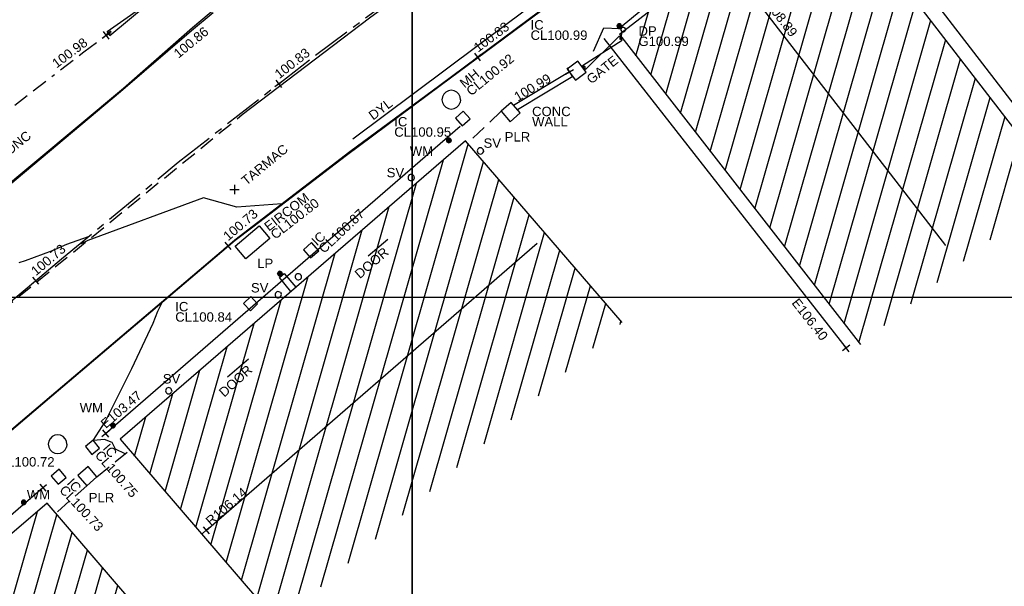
# Model space of a CAD drawing. Extents: x 635157 to 635442, y 694407 to 694910.
# Tile 22 of 105: x 635386 to 635417, y 694479 to 694498. Entities that reach past the tile are written whole.
import ezdxf

# ---------------------------------------------------------------- set-up
doc = ezdxf.new("R2010")
doc.units = 0
doc.header["$MEASUREMENT"] = 0
for name, pattern in [('BORDER', [1.75, 0.5, -0.25, 0.5, -0.25, 0, -0.25]), ('CENTER', [2, 1.25, -0.25, 0.25, -0.25]), ('DASHED', [0.75, 0.5, -0.25])]:
    doc.linetypes.add(name, pattern=pattern)
doc.layers.get('0').update_dxf_attribs({"color": 12, "linetype": 'CONTINUOUS'})
for name, color, linetype in [('APEX TITLE BLOCK', 86, 'CONTINUOUS'), ('BUILDING', 5, 'CONTINUOUS'), ('CONTOURS_INDEX', 4, 'CONTINUOUS'), ('CONTOURS_MINOR', 132, 'CONTINUOUS'), ('DOOR', 7, 'CONTINUOUS'), ('DOOR_TXT', 7, 'CONTINUOUS'), ('DOWNPIPE', 151, 'CONTINUOUS'), ('DOWNPIPE_RMK', 151, 'CONTINUOUS'), ('EAVE', 3, 'CONTINUOUS'), ('EAVE_LVL', 3, 'CONTINUOUS'), ('EIRCOM_COVER', 3, 'CONTINUOUS'), ('EIRCOM_COVER_RMK', 3, 'CONTINUOUS'), ('FENCE', 32, 'BORDER'), ('FENCE_LVL', 32, 'CONTINUOUS'), ('FORM_LINE', 92, 'DASHED'), ('GATE', 7, 'CONTINUOUS'), ('GATE_TXT', 7, 'CONTINUOUS'), ('GULLY', 151, 'CONTINUOUS'), ('HATCHING', 4, 'CONTINUOUS'), ('INSPECTION_COVER', 12, 'CONTINUOUS'), ('INSPECTION_COVER_RMK', 12, 'CONTINUOUS'), ('KERB_BOTTOM', 172, 'CONTINUOUS'), ('KERB_BOTTOM_LVL', 172, 'CONTINUOUS'), ('KERB_TOP', 2, 'CONTINUOUS'), ('LAMPPOST', 6, 'CONTINUOUS'), ('LAMPPOST_TXT', 6, 'CONTINUOUS'), ('LAYOUTS', 9, 'CONTINUOUS'), ('MANHOLES', 12, 'CONTINUOUS'), ('MANHOLES_RMK', 12, 'CONTINUOUS'), ('MARKINGS_DASHED_WHITE', 9, 'DASHED'), ('MARKINGS_DOUBLE_YELLOW', 9, 'CONTINUOUS'), ('MARKINGS_DOUBLE_YELLOW_TXT', 9, 'CONTINUOUS'), ('MARKINGS_WHITE_LINE', 9, 'CONTINUOUS'), ('PILLAR', 12, 'CONTINUOUS'), ('PILLAR_RMK', 12, 'CONTINUOUS'), ('RIDGE', 6, 'CONTINUOUS'), ('RIDGE_LVL', 6, 'CONTINUOUS'), ('ROAD_CROWNLINE', 212, 'CENTER'), ('ROAD_CROWNLINE_LVL', 212, 'CONTINUOUS'), ('SLUICEVALVE', 5, 'CONTINUOUS'), ('SLUICEVALVE_TXT', 5, 'CONTINUOUS'), ('TEXT', 7, 'CONTINUOUS'), ('TEXT_TXT', 7, 'CONTINUOUS'), ('WALL', 12, 'CONTINUOUS'), ('WALL_LVL', 12, 'CONTINUOUS'), ('WALL_RMK', 12, 'CONTINUOUS'), ('WATER_METER', 5, 'CONTINUOUS'), ('WATER_METER_TXT', 5, 'CONTINUOUS')]:
    doc.layers.add(name, color=color, linetype=linetype)
doc.styles.add('Arial', font='arial.ttf')

# ---------------------------------------------------------------- blocks, each defined once
blk = doc.blocks.new('TitleBlock')
at = {"layer": 'APEX TITLE BLOCK', "color": 114, "true_color": 0x0fa54c}
blk.add_lwpolyline([(801, 473), (801, -81), (0, -81), (0, 473)], close=True, dxfattribs=at)
blk = doc.blocks.new('MH_CIR1')
at = {"color": 0, "linetype": 'ByBlock', "flags": 128}
for points in [[(0.5, 0), (0.475, 0.154), (0.404, 0.293), (0.293, 0.404), (0.154, 0.475), (0, 0.5), (-0.154, 0.475), (-0.293, 0.404), (-0.404, 0.293), (-0.475, 0.154), (-0.5, 0), (-0.475, -0.154), (-0.404, -0.293), (-0.293, -0.404), (-0.154, -0.475), (0, -0.5), (0.154, -0.475), (0.293, -0.404), (0.404, -0.293), (0.475, -0.154)], [(0.49, 0), (0.466, 0.151), (0.396, 0.288), (0.288, 0.396), (0.151, 0.466), (0, 0.49), (-0.151, 0.466), (-0.288, 0.396), (-0.396, 0.288), (-0.466, 0.151), (-0.49, 0), (-0.466, -0.151), (-0.396, -0.288), (-0.288, -0.396), (-0.151, -0.466), (0, -0.49), (0.151, -0.466), (0.288, -0.396), (0.396, -0.288), (0.466, -0.151)], [(0.471, 0), (0.448, 0.145), (0.381, 0.276), (0.276, 0.381), (0.145, 0.448), (0, 0.471), (-0.145, 0.448), (-0.276, 0.381), (-0.381, 0.276), (-0.448, 0.145), (-0.471, 0), (-0.448, -0.145), (-0.381, -0.276), (-0.276, -0.381), (-0.145, -0.448), (0, -0.471), (0.145, -0.448), (0.276, -0.381), (0.381, -0.276), (0.448, -0.145)], [(0.471, 0), (0.448, -0.145)], [(0.49, 0), (0.466, -0.151)], [(0.5, 0), (0.475, -0.154)]]:
    blk.add_lwpolyline(points, dxfattribs=at)
blk = doc.blocks.new('MH_CIR2')
at = {"color": 0, "linetype": 'ByBlock', "flags": 128}
for points in [[(0.5, 0), (0.475, 0.154), (0.404, 0.293), (0.293, 0.404), (0.154, 0.475), (0, 0.5), (-0.154, 0.475), (-0.293, 0.404), (-0.404, 0.293), (-0.475, 0.154), (-0.5, 0), (-0.475, -0.154), (-0.404, -0.293), (-0.293, -0.404), (-0.154, -0.475), (0, -0.5), (0.154, -0.475), (0.293, -0.404), (0.404, -0.293), (0.475, -0.154)], [(-0.499, -0.033), (0.033, 0.499)], [(-0.496, 0.06), (-0.06, 0.496)], [(-0.488, -0.111), (0.111, 0.488)], [(-0.467, -0.18), (0.18, 0.467)], [(-0.467, 0.179), (-0.179, 0.467)], [(-0.438, -0.241), (0.241, 0.438)], [(-0.403, -0.296), (0.296, 0.403)], [(-0.362, -0.345), (0.345, 0.362)], [(-0.315, -0.388), (0.388, 0.315)], [(-0.263, -0.425), (0.425, 0.263)], [(-0.204, -0.456), (0.456, 0.204)], [(-0.138, -0.48), (0.48, 0.138)], [(-0.064, -0.496), (0.496, 0.064)], [(0.5, 0), (0.475, -0.154)], [(0.022, -0.5), (0.5, -0.022)], [(0.128, -0.483), (0.483, -0.128)], [(0.305, -0.396), (0.396, -0.305)]]:
    blk.add_lwpolyline(points, dxfattribs=at)
blk = doc.blocks.new('CIRCL')
at = {"color": 0, "linetype": 'ByBlock', "flags": 128}
for points in [[(0.5, 0), (0.475, 0.154), (0.404, 0.293), (0.293, 0.404), (0.154, 0.475), (0, 0.5), (-0.154, 0.475), (-0.293, 0.404), (-0.404, 0.293), (-0.475, 0.154), (-0.5, 0), (-0.475, -0.154), (-0.404, -0.293), (-0.293, -0.404), (-0.154, -0.475), (0, -0.5), (0.154, -0.475), (0.293, -0.404), (0.404, -0.293), (0.475, -0.154)], [(0.5, 0), (0.475, -0.154)]]:
    blk.add_lwpolyline(points, dxfattribs=at)
blk = doc.blocks.new('GATE')
at = {"color": 0, "linetype": 'ByBlock', "flags": 128}
for points in [[(-0.475952, 0.024048), (-0.475952, 0.078156), (0.475952, -0.078156), (0.475952, -0.024048)], [(-0.475952, -0.024048), (-0.475952, -0.078156), (0.475952, 0.078156), (0.475952, 0.024048)], [(-0.450902, 0), (-0.451904, 0.007014), (-0.455912, 0.014028), (-0.460922, 0.019038), (-0.467936, 0.023046), (-0.475952, 0.024048), (-0.482966, 0.023046), (-0.48998, 0.019038), (-0.49499, 0.014028), (-0.498998, 0.007014), (-0.5, 0), (-0.498998, -0.007014), (-0.49499, -0.014028), (-0.48998, -0.019038), (-0.482966, -0.023046), (-0.475952, -0.024048), (-0.467936, -0.023046), (-0.460922, -0.019038), (-0.455912, -0.014028), (-0.451904, -0.007014)], [(-0.450902, 0), (-0.451904, -0.007014)], [(0.5, 0), (0.498998, 0.007014), (0.49499, 0.014028), (0.48998, 0.019038), (0.482966, 0.023046), (0.475952, 0.024048), (0.467936, 0.023046), (0.460922, 0.019038), (0.455912, 0.014028), (0.451904, 0.007014), (0.450902, 0), (0.451904, -0.007014), (0.455912, -0.014028), (0.460922, -0.019038), (0.467936, -0.023046), (0.475952, -0.024048), (0.482966, -0.023046), (0.48998, -0.019038), (0.49499, -0.014028), (0.498998, -0.007014)], [(0.5, 0), (0.498998, -0.007014)]]:
    blk.add_lwpolyline(points, dxfattribs=at)
blk = doc.blocks.new('SPOT')
at = {"color": 0, "linetype": 'ByBlock', "flags": 128}
for points in [[(-0.5, 0), (0.5, 0)], [(0, 0.5), (0, -0.5)]]:
    blk.add_lwpolyline(points, dxfattribs=at)

msp = doc.modelspace()

# ---------------------------------------------------------------- hatches: boundary and pattern name
at = {"layer": 'HATCHING'}
h = msp.add_hatch(dxfattribs=at)
h.set_pattern_fill('ANSI31', color=256, scale=5, angle=29)
h.paths.add_polyline_path([(635375.761, 694495.577), (635369.651, 694489.99), (635373.953, 694484.959), (635376.612, 694487.233), (635376.908, 694486.913), (635378.124, 694487.967), (635377.825, 694488.285), (635380.257, 694490.403)])
h.paths.add_polyline_path([(635386.735, 694482.092), (635382.232, 694478.239), (635377.264, 694473.927), (635373.703, 694470.866), (635379.644, 694463.935), (635392.289, 694475.638)])
h.paths.add_polyline_path([(635400.105, 694493.672), (635389.07, 694484.138), (635394.147, 694478.241), (635405.114, 694487.866)])
h.paths.add_polyline_path([(635414.354, 694498.338), (635411.485, 694502.049), (635405.029, 694497.064), (635412.734, 694487.163), (635419.036, 694492.258)])
h.paths.add_polyline_path([(635406.553, 694510.502), (635405.186, 694512.171), (635402.921, 694514.956), (635400.384, 694518.061), (635398.911, 694519.718), (635396.087, 694522.809), (635392.808, 694519.852), (635385.975, 694514.112), (635395.659, 694502.571), (635401.099, 694507.211), (635401.496, 694506.698)])
h.paths.add_polyline_path([(635426.874, 694517.566), (635419.573, 694512.507), (635421.884, 694509.166), (635424.227, 694505.781), (635424.337, 694505.581), (635424.396, 694505.475), (635425.173, 694504.426), (635426.531, 694502.629), (635427.374, 694501.532), (635435.798, 694505.95)])
h.paths.add_polyline_path([(635376.564, 694486.763), (635377.854, 694487.892), (635377.551, 694488.238), (635376.261, 694487.109)], flags=25)
h.paths.add_polyline_path([(635372.129, 694487.575), (635373.436, 694488.719), (635373.134, 694489.065), (635371.826, 694487.921)], flags=24)
h.paths.add_polyline_path([(635376.405, 694487.365), (635377.496, 694488.262), (635377.2, 694488.622), (635376.109, 694487.725)], flags=24)
h.paths.add_polyline_path([(635377.121, 694467.895), (635378.437, 694469.03), (635378.136, 694469.378), (635376.821, 694468.243)], flags=24)
h.paths.add_polyline_path([(635383.717, 694477.795), (635384.727, 694478.782), (635384.402, 694479.115), (635383.391, 694478.129)], flags=24)
h.paths.add_polyline_path([(635376.963, 694471.958), (635378.026, 694472.889), (635377.719, 694473.239), (635376.656, 694472.309)], flags=24)
h.paths.add_polyline_path([(635391.965, 694481.245), (635393.278, 694482.384), (635392.976, 694482.731), (635391.664, 694481.592)], flags=24)
h.paths.add_polyline_path([(635396.725, 694489.134), (635397.795, 694490.056), (635397.491, 694490.409), (635396.421, 694489.487)], flags=24)
h.paths.add_polyline_path([(635392.397, 694485.349), (635393.436, 694486.306), (635393.12, 694486.648), (635392.081, 694485.692)], flags=24)
h.paths.add_polyline_path([(635409.423, 694498.224), (635410.484, 694496.849), (635410.848, 694497.129), (635409.787, 694498.505)], flags=24)
h.paths.add_polyline_path([(635409.127, 694499.562), (635410.167, 694499.562), (635410.167, 694500.028), (635409.127, 694500.028)], flags=24)
h.paths.add_polyline_path([(635407.856, 694498.736), (635409.829, 694498.736), (635409.829, 694499.201), (635407.856, 694499.201)], flags=24)
h.paths.add_polyline_path([(635407.856, 694499.066), (635408.43, 694499.066), (635408.43, 694499.531), (635407.856, 694499.531)], flags=24)
h.paths.add_polyline_path([(635409.871, 694500.788), (635411.144, 694499.281), (635411.5, 694499.582), (635410.226, 694501.088)], flags=24)
h.paths.add_polyline_path([(635410.123, 694501.001), (635410.493, 694500.562), (635410.849, 694500.863), (635410.478, 694501.301)], flags=25)
h.paths.add_polyline_path([(635406.662, 694497.946), (635407.237, 694497.946), (635407.237, 694498.412), (635406.662, 694498.412)], flags=24)
h.paths.add_polyline_path([(635406.662, 694497.611), (635408.635, 694497.611), (635408.635, 694498.077), (635406.662, 694498.077)], flags=24)
h.paths.add_polyline_path([(635405.558, 694496.617), (635407.321, 694496.617), (635407.321, 694497.082), (635405.558, 694497.082)], flags=24)
h.paths.add_polyline_path([(635405.561, 694496.954), (635406.293, 694496.954), (635406.293, 694497.404), (635405.561, 694497.404)], flags=24)
h.paths.add_polyline_path([(635411.234, 694501.456), (635412.101, 694500.341), (635412.468, 694500.626), (635411.602, 694501.742)], flags=24)
h.paths.add_polyline_path([(635399.757, 694517.93), (635400.849, 694516.608), (635401.203, 694516.901), (635400.111, 694518.222)], flags=24)
h.paths.add_polyline_path([(635398.009, 694515.162), (635399.106, 694513.814), (635399.462, 694514.104), (635398.366, 694515.452)], flags=24)
h.paths.add_polyline_path([(635392.312, 694518.765), (635393.492, 694517.489), (635393.829, 694517.801), (635392.649, 694519.077)], flags=24)
h.paths.add_polyline_path([(635399.044, 694518.002), (635399.776, 694518.002), (635399.776, 694518.452), (635399.044, 694518.452)], flags=24)
h.paths.add_polyline_path([(635396.331, 694521.378), (635397.326, 694520.375), (635397.656, 694520.703), (635396.661, 694521.706)], flags=24)
h.paths.add_polyline_path([(635402.658, 694514.34), (635403.559, 694513.252), (635403.917, 694513.549), (635403.016, 694514.637)], flags=24)
h.paths.add_polyline_path([(635403.641, 694510.506), (635405.404, 694510.506), (635405.404, 694510.971), (635403.641, 694510.971)], flags=24)
h.paths.add_polyline_path([(635403.644, 694510.843), (635404.376, 694510.843), (635404.376, 694511.293), (635403.644, 694511.293)], flags=24)
h.paths.add_polyline_path([(635399.797, 694507.348), (635401.56, 694507.348), (635401.56, 694507.813), (635399.797, 694507.813)], flags=24)
h.paths.add_polyline_path([(635399.8, 694507.685), (635400.532, 694507.685), (635400.532, 694508.135), (635399.8, 694508.135)], flags=24)
h.paths.add_polyline_path([(635429.57, 694506.871), (635430.624, 694505.489), (635430.989, 694505.768), (635429.936, 694507.15)], flags=24)
h.paths.add_polyline_path([(635423.433, 694514.504), (635424.421, 694513.074), (635424.799, 694513.336), (635423.811, 694514.765)], flags=24)
h.paths.add_polyline_path([(635422.129, 694508.909), (635422.902, 694507.727), (635423.292, 694507.981), (635422.519, 694509.164)], flags=24)
h.paths.add_polyline_path([(635426.631, 694503.191), (635427.38, 694501.993), (635427.775, 694502.239), (635427.026, 694503.438)], flags=24)
h.paths.add_polyline_path([(635376.316, 694489.245), (635377.048, 694489.245), (635377.048, 694489.695), (635376.316, 694489.695)], flags=24)
h.paths.add_polyline_path([(635376.313, 694488.907), (635378.076, 694488.907), (635378.076, 694489.373), (635376.313, 694489.373)], flags=24)

# ---------------------------------------------------------------- linework, layer by layer
at = {"layer": 'BUILDING'}
for points in [[(635419.036, 694492.258, 100.822), (635414.354, 694498.338, 100.914), (635411.485, 694502.049, 100.97), (635405.029, 694497.064, 101.015), (635412.734, 694487.163, 101.018)], [(635405.114, 694487.866, 100.965), (635400.105, 694493.672, 100.962), (635389.07, 694484.138, 100.753), (635394.147, 694478.241, 100.774)], [(635392.289, 694475.638, 100.736), (635386.735, 694482.092, 100.726), (635382.232, 694478.239, 100.675), (635377.264, 694473.927, 100.599), (635373.703, 694470.866, 100.554), (635379.644, 694463.935, 100.581)]]:
    msp.add_polyline3d(points, dxfattribs=at)
at = {"layer": 'CONTOURS_INDEX'}
msp.add_polyline3d([(635404.198, 694496.532, 101), (635404.529, 694497.284, 101), (635405.025, 694497.257, 101), (635405.064, 694497.298, 101), (635405.83, 694497.924, 101)], dxfattribs=at)
at = {"layer": 'CONTOURS_MINOR'}
msp.add_polyline3d([(635389.227, 694483.674, 100.75), (635388.927, 694483.82, 100.75), (635388.821, 694484.031, 100.75), (635388.576, 694484.131, 100.75), (635388.215, 694484.099, 100.75), (635388.209, 694484.101, 100.75), (635388.591, 694484.698, 100.75), (635389.446, 694486.398, 100.75), (635390.131, 694487.84, 100.75), (635390.278, 694488.225, 100.75), (635390.408, 694488.486, 100.75), (635390.419, 694488.52, 100.75), (635392.743, 694490.507, 100.75), (635392.878, 694490.609, 100.75), (635394.235, 694491.657, 100.75), (635392.8, 694491.546, 100.75), (635391.732, 694491.849, 100.75), (635388.039, 694490.49, 100.75), (635387.831, 694490.376, 100.75), (635387.903, 694490.46, 100.75), (635388.045, 694490.599, 100.75), (635387.359, 694490.358, 100.75), (635386.899, 694490.155, 100.75), (635386.038, 694489.833, 100.75), (635385.839, 694489.769, 100.75)], dxfattribs=at)
at = {"layer": 'DOOR'}
for points in [[(635397.631, 694490.522, 100.982), (635397.001, 694489.986, 100.976)], [(635393.173, 694486.699, 100.872), (635392.499, 694486.116, 100.87)]]:
    msp.add_polyline3d(points, dxfattribs=at)
at = {"layer": 'EAVE'}
for points in [[(635411.751, 694502.46, 106.351), (635419.467, 694492.457, 106.346)], [(635404.533, 694496.939, 106.34), (635412.271, 694487.05, 106.404)], [(635388.602, 694484.322, 103.473), (635399.938, 694494.136, 103.477)], [(635373.227, 694471.047, 103.336), (635386.602, 694482.591, 103.339)]]:
    msp.add_polyline3d(points, dxfattribs=at)
at = {"layer": 'EIRCOM_COVER'}
msp.add_polyline3d([(635393.09, 694489.895, 100.8), (635392.743, 694490.306, 100.802), (635393.513, 694490.956, 100.817), (635393.86, 694490.545, 100.815)], close=True, dxfattribs=at)
at = {"layer": 'FENCE'}
msp.add_polyline3d([(635381.241, 694491.379, 100.887), (635384.234, 694493.687, 100.938), (635387.914, 694496.51, 100.98), (635388.622, 694497.042, 100.977)], dxfattribs=at)
at = {"layer": 'FORM_LINE'}
for points in [[(635401.244, 694494.614, 100.962), (635400.174, 694493.592, 100.962)], [(635388.331, 694482.933, 100.723), (635389.369, 694483.791, 100.754)], [(635388.002, 694482.654, 100.723), (635387.012, 694481.77, 100.727)]]:
    msp.add_polyline3d(points, dxfattribs=at)
at = {"layer": 'INSPECTION_COVER'}
for points in [[(635400.257, 694494.371, 100.947), (635400.034, 694494.621, 100.952), (635399.784, 694494.398, 100.958), (635400.007, 694494.148, 100.953)], [(635395.418, 694490.158, 100.873), (635395.19, 694490.42, 100.878), (635394.928, 694490.192, 100.875), (635395.156, 694489.93, 100.87)], [(635393.465, 694488.464, 100.837), (635393.245, 694488.692, 100.842), (635393.017, 694488.472, 100.845), (635393.237, 694488.244, 100.84)], [(635388.413, 694483.854, 100.745), (635388.212, 694484.103, 100.75), (635387.963, 694483.902, 100.743), (635388.164, 694483.653, 100.738)], [(635387.343, 694482.92, 100.727), (635387.122, 694483.176, 100.732), (635386.866, 694482.955, 100.731), (635387.087, 694482.699, 100.726)]]:
    msp.add_polyline3d(points, close=True, dxfattribs=at)
at = {"layer": 'KERB_BOTTOM'}
for points in [[(635384.887, 694483.849, 100.593), (635386.881, 694485.537, 100.625), (635390.038, 694488.216, 100.672), (635392.513, 694490.317, 100.725), (635392.74, 694490.51, 100.73), (635396.408, 694493.324, 100.779), (635399.288, 694495.451, 100.825), (635400.49, 694496.346, 100.833), (635403.685, 694498.723, 100.854), (635407.443, 694501.472, 100.911), (635408.541, 694502.277, 100.883), (635410.776, 694503.916, 100.825), (635411.349, 694504.147, 100.801), (635411.901, 694504.198, 100.782), (635412.35, 694504.188, 100.767), (635412.465, 694504.164, 100.75), (635412.996, 694504.056, 100.724), (635413.646, 694503.796, 100.702), (635413.896, 694503.585, 100.699), (635414.337, 694503.046, 100.688), (635415.803, 694501.125, 100.658), (635416.291, 694500.481, 100.644), (635417.063, 694499.46, 100.622)], [(635392.048, 694497.76, 100.861), (635391.35, 694497.187, 100.855), (635389.088, 694495.234, 100.834), (635385.002, 694491.819, 100.801)]]:
    msp.add_polyline3d(points, dxfattribs=at)
at = {"layer": 'KERB_TOP'}
for points in [[(635378.224, 694478.168, 100.556), (635381.105, 694480.637, 100.609), (635383.637, 694482.771, 100.642), (635386.891, 694485.526, 100.695), (635390.048, 694488.205, 100.742), (635392.749, 694490.498, 100.8), (635393.316, 694490.922, 100.813), (635396.303, 694493.214, 100.849), (635399.297, 694495.439, 100.895), (635403.694, 694498.711, 100.924), (635407.452, 694501.46, 100.981), (635409.19, 694502.742, 101.003), (635410.028, 694503.35, 100.874), (635410.756, 694503.875, 100.843), (635411.374, 694504.119, 100.884), (635411.901, 694504.176, 100.867), (635412.32, 694504.157, 100.843), (635412.467, 694504.144, 100.833), (635412.972, 694504.031, 100.825), (635413.648, 694503.754, 100.809), (635413.852, 694503.559, 100.807), (635414.318, 694503, 100.801), (635415.767, 694501.105, 100.748), (635417.019, 694499.445, 100.727)], [(635392.656, 694498.359, 100.872), (635391.381, 694497.278, 100.873), (635389.183, 694495.346, 100.886), (635384.978, 694491.847, 100.882)]]:
    msp.add_polyline3d(points, dxfattribs=at)
at = {"layer": 'LAYOUTS', "linetype": 'ByBlock'}
for points in [[(635281.698, 694488.675), (635441.898, 694488.675), (635441.898, 694583.275), (635281.698, 694583.275)], [(635238.208, 694423.253), (635398.408, 694423.253), (635398.408, 694517.853), (635238.208, 694517.853)], [(635238.208, 694423.253), (635398.408, 694423.253), (635398.408, 694517.853), (635238.208, 694517.853)]]:
    msp.add_lwpolyline(points, close=True, dxfattribs=at)
at = {"layer": 'MARKINGS_DASHED_WHITE'}
msp.add_polyline3d([(635330.452, 694451.092, 100.005), (635336.605, 694451.368, 100.06), (635339.099, 694451.665, 100.066), (635342.443, 694452.505, 100.075), (635345.014, 694453.768, 100.075), (635348.122, 694455.814, 100.119), (635352.448, 694459.552, 100.176), (635359.463, 694465.834, 100.294), (635366.533, 694472.013, 100.452), (635375.129, 694479.501, 100.614), (635384.668, 694487.746, 100.711), (635392.972, 694494.506, 100.807)], dxfattribs=at)
at = {"layer": 'MARKINGS_DOUBLE_YELLOW'}
msp.add_polyline3d([(635396.511, 694493.731, 100.791), (635401.484, 694497.452, 100.84), (635408.041, 694502.326, 100.908), (635409.859, 694503.693, 100.861), (635410.391, 694504.127, 100.831), (635411.158, 694504.514, 100.804), (635411.81, 694504.512, 100.774), (635412.619, 694504.536, 100.739), (635413.278, 694504.397, 100.712), (635413.781, 694504.213, 100.712), (635414.286, 694503.686, 100.706), (635414.891, 694502.894, 100.691)], dxfattribs=at)
at = {"layer": 'MARKINGS_WHITE_LINE'}
msp.add_polyline3d([(635392.972, 694494.506, 100.807), (635397.041, 694497.594, 100.867), (635402.396, 694501.517, 100.919), (635410.234, 694507.301, 100.816), (635408.653, 694509.269, 100.861)], dxfattribs=at)
at = {"layer": 'PILLAR'}
for points in [[(635403.622, 694495.611, 100.989), (635403.962, 694495.864, 100.991), (635403.702, 694496.214, 100.991), (635403.362, 694495.961, 100.989)], [(635401.533, 694494.28, 100.962), (635401.855, 694494.559, 100.965), (635401.566, 694494.893, 100.965), (635401.244, 694494.614, 100.962)], [(635388.002, 694482.654, 100.723), (635388.331, 694482.933, 100.723), (635388.051, 694483.263, 100.723), (635387.722, 694482.984, 100.723)]]:
    msp.add_polyline3d(points, close=True, dxfattribs=at)
at = {"layer": 'RIDGE'}
for points in [[(635408.516, 694499.318, 108.894), (635415.453, 694490.324, 108.901)], [(635391.818, 694481.226, 106.143), (635402.394, 694490.397, 106.008)]]:
    msp.add_polyline3d(points, dxfattribs=at)
at = {"layer": 'ROAD_CROWNLINE'}
msp.add_polyline3d([(635372.484, 694477.371, 100.551), (635378.141, 694482.152, 100.675), (635378.769, 694482.701, 100.678), (635382.387, 694485.859, 100.694), (635386.368, 694489.201, 100.734), (635387.195, 694489.895, 100.742), (635390.928, 694492.988, 100.777), (635394.138, 694495.493, 100.828), (635395.31, 694496.407, 100.846), (635399.825, 694499.749, 100.893), (635402.169, 694501.451, 100.908), (635404.521, 694503.159, 100.923), (635408.362, 694505.995, 100.88), (635410.167, 694507.385, 100.818), (635410.2, 694507.409, 100.817), (635410.631, 694507.73, 100.798)], dxfattribs=at)
at = {"layer": 'WALL'}
for points in [[(635403.428, 694495.873, 100.989), (635401.645, 694494.802, 100.965)], [(635403.541, 694495.72, 100.989), (635401.768, 694494.66, 100.965)], [(635394.528, 694488.854, 100.856), (635394.163, 694489.3, 100.846), (635394.318, 694489.432, 100.857), (635394.691, 694488.995, 100.859)]]:
    msp.add_polyline3d(points, dxfattribs=at)

# ---------------------------------------------------------------- block references
at = {"layer": 'APEX TITLE BLOCK', "color": 7, "linetype": 'ByBlock', "xscale": 0.2, "yscale": 0.2, "zscale": 0.2}
msp.add_blockref('TitleBlock', (635238.208, 694423.253), dxfattribs=at)
at = {"layer": 'DOWNPIPE', "xscale": 0.15, "yscale": 0.15, "zscale": 0.15}
msp.add_blockref('MH_CIR1', (635405.146, 694497.224, 101.012), dxfattribs=at)
at = {"layer": 'EAVE_LVL', "xscale": 0.3, "yscale": 0.3, "zscale": 0.3}
for p, rotation in [((635412.271, 694487.05, 106.404), 308.042664), ((635388.602, 694484.322, 103.473), 40.88396500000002), ((635386.602, 694482.591, 103.339), 40.797569)]:
    msp.add_blockref('SPOT', p, dxfattribs=dict(at, rotation=rotation))
at = {"layer": 'FENCE_LVL', "xscale": 0.3, "yscale": 0.3, "zscale": 0.3, "rotation": 36.92165399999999}
msp.add_blockref('SPOT', (635388.622, 694497.042, 100.977), dxfattribs=at)
at = {"layer": 'GATE'}
for p, xscale, rotation in [((635390.222, 694498.265, 100.977), 4.027161, 37.382089), ((635404.484, 694496.482, 100.991), 1.575455, 38.66157)]:
    msp.add_blockref('GATE', p, dxfattribs=dict(at, xscale=xscale, rotation=rotation))
at = {"layer": 'GULLY', "xscale": 0.15, "yscale": 0.15, "zscale": 0.15}
msp.add_blockref('MH_CIR2', (635405.024, 694497.334, 100.994), dxfattribs=at)
at = {"layer": 'KERB_BOTTOM_LVL', "xscale": 0.3, "yscale": 0.3, "zscale": 0.3}
for p, rotation in [((635400.49, 694496.346, 100.833), 36.654549), ((635392.513, 694490.317, 100.725), 40.33127999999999)]:
    msp.add_blockref('SPOT', p, dxfattribs=dict(at, rotation=rotation))
at = {"layer": 'LAMPPOST', "xscale": 0.15, "yscale": 0.15, "zscale": 0.15}
msp.add_blockref('MH_CIR2', (635394.178, 694489.427, 100.849), dxfattribs=at)
at = {"layer": 'MANHOLES', "xscale": 0.6, "yscale": 0.6, "zscale": 0.6}
for p in [(635399.654, 694494.984, 100.917), (635387.073, 694483.979, 100.715)]:
    msp.add_blockref('CIRCL', p, dxfattribs=at)
at = {"layer": 'RIDGE_LVL', "xscale": 0.3, "yscale": 0.3, "zscale": 0.3, "rotation": 40.93026}
msp.add_blockref('SPOT', (635391.818, 694481.226, 106.143), dxfattribs=at)
at = {"layer": 'ROAD_CROWNLINE_LVL', "xscale": 0.3, "yscale": 0.3, "zscale": 0.3}
for p, rotation in [((635394.138, 694495.493, 100.828), 37.962685), ((635386.368, 694489.201, 100.734), 40.01125)]:
    msp.add_blockref('SPOT', p, dxfattribs=dict(at, rotation=rotation))
at = {"layer": 'SLUICEVALVE', "xscale": 0.2, "yscale": 0.2, "zscale": 0.2}
for p in [(635400.585, 694493.348, 100.919), (635398.372, 694492.498, 100.908), (635390.622, 694485.685, 100.797)]:
    msp.add_blockref('CIRCL', p, dxfattribs=at)
at = {"layer": 'SLUICEVALVE', "xscale": 0.2, "yscale": 0.2, "zscale": 0.2, "rotation": 41.75498699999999}
for p in [(635394.767, 694489.327, 100.87), (635394.124, 694488.753, 100.852)]:
    msp.add_blockref('CIRCL', p, dxfattribs=at)
at = {"layer": 'TEXT', "xscale": 0.3, "yscale": 0.3, "zscale": 0.3}
msp.add_blockref('SPOT', (635392.73, 694492.117, 100.76), dxfattribs=at)
at = {"layer": 'WALL_LVL', "xscale": 0.2999999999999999, "yscale": 0.2999999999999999, "zscale": 0.2999999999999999, "rotation": 30.99206700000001}
msp.add_blockref('SPOT', (635403.428, 694495.873, 100.989), dxfattribs=at)
at = {"layer": 'WATER_METER', "xscale": 0.15, "yscale": 0.15, "zscale": 0.15}
for p in [(635399.577, 694493.684, 100.947), (635388.84, 694484.577, 100.758), (635385.989, 694482.119, 100.718)]:
    msp.add_blockref('MH_CIR2', p, dxfattribs=at)

# ---------------------------------------------------------------- texts
at = {"layer": 'DOOR_TXT', "style": 'Arial'}
for rotation, p in [(40.7493, (635396.73, 694489.247)), (42.6359, (635392.398, 694485.463))]:
    msp.add_text('DOOR', height=0.3, rotation=rotation, dxfattribs=at).set_placement(p)
at = {"layer": 'DOWNPIPE_RMK', "style": 'Arial'}
for s, p in [('DP', (635405.636, 694497.029)), ('G100.99', (635405.636, 694496.699))]:
    msp.add_text(s, height=0.3, dxfattribs=at).set_placement(p)
at = {"layer": 'EAVE_LVL', "style": 'Arial'}
for s, rotation, p in [('E106.40', 308.0427, (635410.517, 694488.487)), ('E103.47', 40.884, (635388.612, 694484.463))]:
    msp.add_text(s, height=0.3, rotation=rotation, dxfattribs=at).set_placement(p)
at = {"layer": 'EIRCOM_COVER_RMK', "style": 'Arial'}
for s, p in [('EIRCOM', (635393.824, 694490.767)), ('CL100.80', (635394.026, 694490.507))]:
    msp.add_text(s, height=0.3, rotation=37.7763, dxfattribs=at).set_placement(p)
at = {"layer": 'FENCE_LVL', "style": 'Arial'}
msp.add_text('100.98', height=0.3, rotation=36.9217, dxfattribs=at).set_placement((635387.039, 694495.976))
at = {"layer": 'GATE_TXT', "style": 'Arial'}
msp.add_text('GATE', height=0.3, rotation=38.6616, dxfattribs=at).set_placement((635404.128, 694495.468))
at = {"layer": 'INSPECTION_COVER_RMK', "style": 'Arial'}
for s, p in [('IC', (635402.188, 694497.225)), ('CL100.99', (635402.188, 694496.895)), ('IC', (635397.832, 694494.131)), ('CL100.95', (635397.832, 694493.801)), ('IC', (635390.832, 694488.223)), ('CL100.84', (635390.832, 694487.893))]:
    msp.add_text(s, height=0.3, dxfattribs=at).set_placement(p)
for s, rotation, p in [('CL100.87', 43.3431, (635395.588, 694490.055)), ('IC', 43.3431, (635395.362, 694490.295)), ('IC', 310.909, (635388.496, 694483.832)), ('CL100.75', 310.909, (635388.247, 694483.616)), ('CL100.73', 312.9484, (635387.107, 694482.495)), ('IC', 312.9484, (635387.349, 694482.72))]:
    msp.add_text(s, height=0.3, rotation=rotation, dxfattribs=at).set_placement(p)
at = {"layer": 'KERB_BOTTOM_LVL', "style": 'Arial'}
for s, rotation, p in [('100.83', 36.6545, (635400.511, 694496.486)), ('100.86', 39.3769, (635390.937, 694496.292)), ('100.73', 40.3313, (635392.524, 694490.458))]:
    msp.add_text(s, height=0.3, rotation=rotation, dxfattribs=at).set_placement(p)
at = {"layer": 'LAMPPOST_TXT', "style": 'Arial'}
msp.add_text('LP', height=0.3, dxfattribs=at).set_placement((635393.452, 694489.605))
at = {"layer": 'MANHOLES_RMK', "style": 'Arial'}
for s, p in [('CL100.92', (635400.289, 694495.088)), ('MH', (635400.079, 694495.342))]:
    msp.add_text(s, height=0.3, rotation=39.4227, dxfattribs=at).set_placement(p)
msp.add_text('CL100.72', height=0.3, dxfattribs=at).set_placement((635385.158, 694483.265))
at = {"layer": 'MARKINGS_DOUBLE_YELLOW_TXT', "style": 'Arial'}
msp.add_text('DYL', height=0.3, rotation=36.8053, dxfattribs=at).set_placement((635397.155, 694494.315))
at = {"layer": 'PILLAR_RMK', "style": 'Arial'}
for p in [(635401.362, 694493.648), (635388.068, 694482.123)]:
    msp.add_text('PLR', height=0.3, dxfattribs=at).set_placement(p)
at = {"layer": 'RIDGE_LVL', "style": 'Arial'}
for s, rotation, p in [('R108.89', 307.6427, (635409.534, 694498.214)), ('R106.14', 40.9303, (635391.969, 694481.357))]:
    msp.add_text(s, height=0.3, rotation=rotation, dxfattribs=at).set_placement(p)
at = {"layer": 'ROAD_CROWNLINE_LVL', "style": 'Arial'}
for s, rotation, p in [('100.83', 37.9627, (635394.156, 694495.634)), ('100.73', 40.0112, (635386.38, 694489.342))]:
    msp.add_text(s, height=0.3, rotation=rotation, dxfattribs=at).set_placement(p)
at = {"layer": 'SLUICEVALVE_TXT', "style": 'Arial'}
for p in [(635400.685, 694493.448), (635397.59, 694492.504), (635393.252, 694488.826), (635390.434, 694485.918)]:
    msp.add_text('SV', height=0.3, dxfattribs=at).set_placement(p)
at = {"layer": 'TEXT_TXT', "style": 'Arial'}
for s, rotation, p in [('CONC', 38.898, (635385.297, 694493.003)), ('TARMAC', 39.5159, (635393.102, 694492.228))]:
    msp.add_text(s, height=0.3, rotation=rotation, dxfattribs=at).set_placement(p)
at = {"layer": 'WALL_LVL', "style": 'Arial'}
msp.add_text('100.99', height=0.3, rotation=30.9921, dxfattribs=at).set_placement((635401.778, 694494.916))
at = {"layer": 'WALL_RMK', "style": 'Arial'}
for s, p in [('CONC', (635402.236, 694494.458)), ('WALL', (635402.236, 694494.128))]:
    msp.add_text(s, height=0.3, dxfattribs=at).set_placement(p)
at = {"layer": 'WATER_METER_TXT', "style": 'Arial'}
for p in [(635398.329, 694493.19), (635387.779, 694484.996), (635386.089, 694482.219)]:
    msp.add_text('WM', height=0.3, dxfattribs=at).set_placement(p)

doc.saveas('drawing.dxf')
